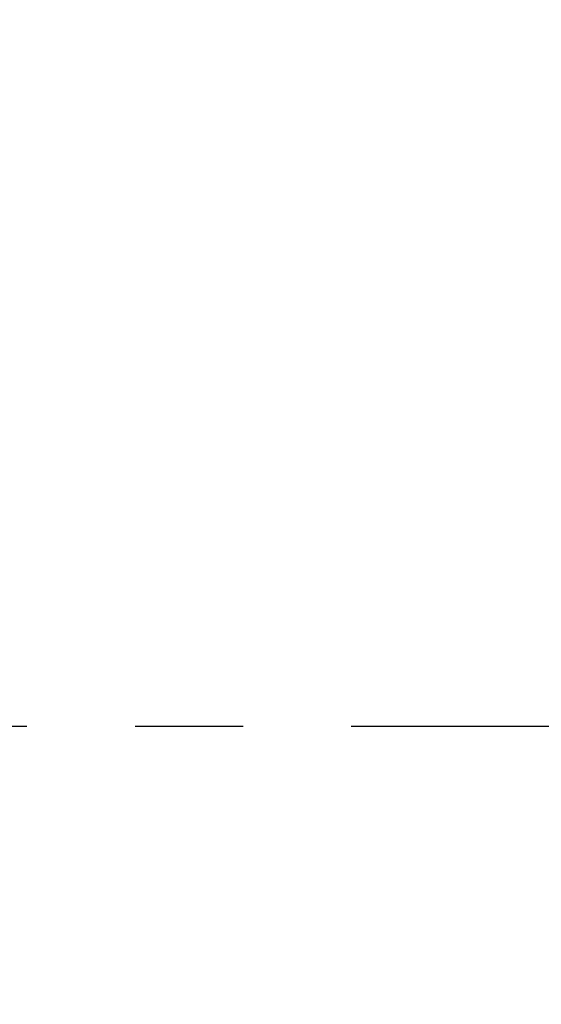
# Model space of a CAD drawing. Header units: millimetres. Extents: x 0 to 4200, y 0 to 2974.
# Tile 34 of 40: x 2805 to 2927, y 1745 to 1976. Entities that reach past the tile are written whole.
import ezdxf

# ---------------------------------------------------------------- set-up
doc = ezdxf.new("R2010")
doc.units = ezdxf.units.MM
doc.header["$LTSCALE"] = 10
doc.linetypes.add('CENTERX2', pattern=[20.32, 12.7, -2.54, 2.54, -2.54])
doc.layers.add('中心线层', color=6, linetype='CENTERX2', lineweight=25)
doc.layers.add('标注层', color=150, linetype='Continuous', lineweight=18)
doc.styles.add('SLDTEXTSTYLE1', font='txt')
doc.dimstyles.new('SLDDIMSTYLE0', dxfattribs={"dimtxt": 35, "dimasz": 40, "dimexe": 0, "dimexo": 0.0625, "dimgap": 8.75, "dimtad": 0, "dimtih": 1, "dimtoh": 1, "dimrnd": 1e-09, "dimzin": 12, "dimdsep": 46, "dimtxsty": 'SLDTEXTSTYLE1', "dimcen": 0, "dimdle": 80, "dimadec": 0, "dimazin": 3, "dimtfac": 1, "dimtdec": 3, "dimtofl": 0, "dimtmove": 0, "dimatfit": 3, "dimfxl": 1, "dimfrac": 2, "dimtolj": 1, "dimarcsym": 0})

# ---------------------------------------------------------------- blocks, each defined once
blk = doc.blocks.new('*X31')
at = {"layer": '标注层'}
blk.add_hatch(color=256, dxfattribs=at).paths.add_polyline_path([(3776.21, 2323.6), (3812.21, 2341.73), (3806.64, 2350.04)], flags=0)
for p, q in [((3776.21, 2323.6), (3897.88, 2405.22)), ((3897.88, 2405.22), (4028.05, 2405.22))]:
    blk.add_line(p, q, dxfattribs=at)
at = {"layer": '标注层', "char_height": 35, "attachment_point": 1, "style": 'SLDTEXTSTYLE1'}
for s, insert, width in [('%%C', (3907.88, 2450.34), 46.9274), ('1844', (3946.57, 2450.34), 185.3631)]:
    blk.add_mtext(s, dxfattribs=dict(at, insert=insert, width=width))
blk = doc.blocks.new('SW_CENTERMARKSYMBOL_3')
at = {"layer": '中心线层', "color": 0}
blk.add_line((-1, 0), (-922.5, 0), dxfattribs=at)

msp = doc.modelspace()

# ---------------------------------------------------------------- linework, layer by layer
at = {"layer": '中心线层', "linetype": 'CENTERX2'}
msp.add_arc((3010.539, 1809.95), 922, 95, 85, dxfattribs=at)

# ---------------------------------------------------------------- block references
at = {"layer": '中心线层'}
msp.add_blockref('SW_CENTERMARKSYMBOL_3', (3010.539, 1809.95), dxfattribs=at)

# ---------------------------------------------------------------- dimensions: what is measured, and where the dimension line sits
at = {"layer": '标注层'}
dim = msp.add_diameter_dim_2p(p1=(2244.871, 1296.3), p2=(3776.207, 2323.6), dimstyle='SLDDIMSTYLE0', override={"dimpost": '%%C<>', "dimsah": 1, "dimtzin": 12}, dxfattribs=at)
dim.commit()
dim.dimension.update_dxf_attribs({"geometry": '*X31', "text_midpoint": (3932.512, 2428.457), "dimtype": 163})

doc.saveas('drawing.dxf')
